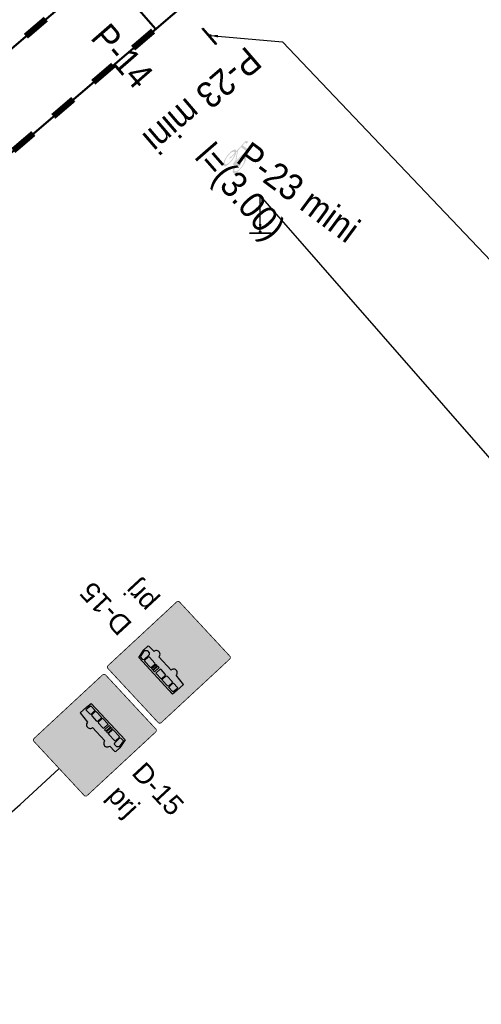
# Model space of a CAD drawing. Header units: metres. Extents: x 7429190 to 7432183, y 5709621 to 5711878.
# Tile 10 of 21: x 7429625 to 7429643, y 5709923 to 5709960. Entities that reach past the tile are written whole.
import ezdxf
from ezdxf.enums import TextEntityAlignment as Align

# ---------------------------------------------------------------- set-up
doc = ezdxf.new("R2010")
doc.units = ezdxf.units.M
doc.layers.add('_Brudnopis', color=22, linetype='Continuous', lineweight=50, plot=False)
for name, color, linetype in [('gaPionowe', 7, 'Continuous'), ('zzz.gaHSDlugosc', 7, 'Continuous'), ('zzz.gaHSDodTekst', 7, 'Continuous'), ('zzz.gaHSDomyslna', 7, 'Continuous'), ('zzz.gaHSKilometraz', 7, 'Continuous'), ('zzz.gaHSNazwa', 7, 'Continuous'), ('zzz.gaHSOpis', 7, 'Continuous'), ('zzz.gaHSStan', 7, 'Continuous'), ('zzz.gaHSTrasa', 7, 'Continuous'), ('zzz.gaVSDodTekst', 7, 'Continuous'), ('zzz.gaVSDomyslna', 7, 'Continuous'), ('zzz.gaVSNazwa', 7, 'Continuous'), ('zzz.gaVSStan', 7, 'Continuous'), ('zzz.gaVSWielkość', 7, 'Continuous')]:
    doc.layers.add(name, color=color, linetype=linetype)
doc.layers.add('gaPoziome', color=7, linetype='Continuous', lineweight=30)
doc.styles.add('GA-ATR-TEXT', font='arial.ttf', dxfattribs={"width": 0.9})
doc.styles.add('GA4-HS-TEXT', font='arial.ttf', dxfattribs={"width": 0.9})
doc.styles.get("Standard").update_dxf_attribs({"font": 'simplex.shx'})
doc.dimstyles.new('GA-LEADER', dxfattribs={"dimtxt": 1, "dimasz": 1, "dimexe": 1, "dimexo": 1, "dimgap": 1, "dimtad": 1, "dimtxsty": 'Standard', "dimcen": 1, "dimadec": 0, "dimazin": 0, "dimtfac": 1, "dimtmove": 0, "dimatfit": 3, "dimfxl": 1, "dimarcsym": 0})

# ---------------------------------------------------------------- blocks, each defined once
blk = doc.blocks.new('*U55')
at = {"layer": 'zzz.gaHSDomyslna', "color": 140}
for points in [[(42.545, 36.413, 0.24, 0.24, 0), (43.305, 37.063, 0.24, 0.24, 0)], [(41.026, 35.112, 0.24, 0.24, 0), (41.786, 35.763, 0.24, 0.24, 0)], [(39.506, 33.812, 0.24, 0.24, 0), (40.266, 34.462, 0.24, 0.24, 0)], [(37.987, 32.512, 0.24, 0.24, 0), (38.747, 33.162, 0.24, 0.24, 0)]]:
    blk.add_lwpolyline(points, format="xyseb", dxfattribs=at)
blk = doc.blocks.new('z.ga4.HSL-desc')
at = {"layer": 'zzz.gaHSDlugosc', "style": 'GA4-HS-TEXT', "width": 0.9}
blk.add_attdef('LENGTH', (6.026, 0.4), '', height=1, dxfattribs=at)
at = {"layer": 'zzz.gaHSDodTekst', "style": 'GA4-HS-TEXT', "width": 0.9, "flags": 1}
blk.add_attdef('ADDTEXT', (0, -2.744), '', height=1, dxfattribs=at)
at = {"layer": 'zzz.gaHSKilometraz', "style": 'GA4-HS-TEXT', "width": 0.9, "flags": 1}
for tag, p in [('POSITION', (0, -5.695)), ('ID', (0, -7.125))]:
    blk.add_attdef(tag, p, '', height=1, dxfattribs=at)
at = {"layer": 'zzz.gaHSNazwa', "style": 'GA4-HS-TEXT', "width": 0.9}
blk.add_attdef('NAME', (0, 0.4), '', height=1, dxfattribs=at)
at = {"layer": 'zzz.gaHSStan', "style": 'GA4-HS-TEXT', "width": 0.9}
blk.add_attdef('STATE', (0, -1.356), '', height=1, dxfattribs=at)
at = {"layer": 'zzz.gaHSTrasa', "style": 'GA4-HS-TEXT', "width": 0.9, "flags": 1}
blk.add_attdef('ROUTE', (0, -4.27), '', height=1, dxfattribs=at)
blk = doc.blocks.new('gaHSPos')
at = {"color": 0, "linetype": 'Continuous', "lineweight": 0}
blk.add_point((0, 0), dxfattribs=at)
blk = doc.blocks.new('*U66')
at = {"layer": 'zzz.gaHSDomyslna', "color": 140}
for points in [[(7.597, 6.502, 0.24, 0.24, 0), (8.357, 7.153, 0.24, 0.24, 0)], [(6.078, 5.202, 0.24, 0.24, 0), (6.838, 5.852, 0.24, 0.24, 0)], [(4.558, 3.901, 0.24, 0.24, 0), (5.318, 4.552, 0.24, 0.24, 0)], [(3.039, 2.601, 0.24, 0.24, 0), (3.799, 3.251, 0.24, 0.24, 0)], [(1.519, 1.3, 0.24, 0.24, 0), (2.279, 1.951, 0.24, 0.24, 0)], [(0, 0, 0.24, 0.24, 0), (0.76, 0.65, 0.24, 0.24, 0)]]:
    blk.add_lwpolyline(points, format="xyseb", dxfattribs=at)
at = {"color": 140}
for p in [(9.041, 7.738), (0, 0)]:
    blk.add_blockref('gaHSPos', p, dxfattribs=at)
blk = doc.blocks.new('z.ga4.HSS-desc')
at = {"layer": 'zzz.gaHSDodTekst', "style": 'GA4-HS-TEXT', "width": 0.9, "flags": 1}
blk.add_attdef('ADDTEXT', (0, -2.744), '', height=1, dxfattribs=at)
at = {"layer": 'zzz.gaHSKilometraz', "style": 'GA4-HS-TEXT', "width": 0.9, "flags": 1}
for tag, p in [('POSITION', (0, -5.695)), ('ID', (0, -7.125))]:
    blk.add_attdef(tag, p, '', height=1, dxfattribs=at)
at = {"layer": 'zzz.gaHSNazwa', "style": 'GA4-HS-TEXT', "width": 0.9}
blk.add_attdef('NAME', (0, 0.4), '', height=1, dxfattribs=at)
at = {"layer": 'zzz.gaHSStan', "style": 'GA4-HS-TEXT', "width": 0.9}
blk.add_attdef('STATE', (0, -1.356), '', height=1, dxfattribs=at)
at = {"layer": 'zzz.gaHSTrasa', "style": 'GA4-HS-TEXT', "width": 0.9, "flags": 1}
blk.add_attdef('ROUTE', (0, -4.27), '', height=1, dxfattribs=at)
blk = doc.blocks.new('*U77')
at = {"linetype": 'Continuous', "lineweight": 0}
h = blk.add_hatch(color=0, dxfattribs=at)
edge = h.paths.add_edge_path()
edge.add_ellipse((-0.228, 0.39), major_axis=(0, 0.39), ratio=0.333333, start_angle=339.1791, end_angle=685.9352)
edge.add_line((-0.155, 0.713), (-0.151, 0.752))
edge.add_line((-0.151, 0.752), (0.003, 0.445))
edge.add_arc((-0.011, 0.437), 0.016, 0, 26.5651, ccw=False)
edge.add_line((0.005, 0.437), (0.005, 0.276))
edge.add_arc((0.021, 0.276), 0.016, 180, 270)
edge.add_line((0.021, 0.26), (0.049, 0.26))
edge.add_arc((0.049, 0.276), 0.016, 270, 290.3551)
edge.add_line((0.055, 0.261), (0.103, 0.279))
edge.add_ellipse((0.227, 0.39), major_axis=(0, 0.39), ratio=0.333333, start_angle=106.5707, end_angle=378.3144)
edge.add_line((0.187, 0.76), (0.14, 0.987))
edge.add_line((0.14, 0.987), (0.163, 1.147))
edge.add_line((0.163, 1.147), (0.167, 1.147))
edge.add_line((0.167, 1.147), (0.176, 1.175))
edge.add_line((0.176, 1.175), (0.176, 1.211))
edge.add_line((0.176, 1.211), (0.093, 1.211))
edge.add_line((0.093, 1.211), (0.089, 1.175))
edge.add_line((0.089, 1.175), (0.132, 1.147))
edge.add_line((0.132, 1.147), (0.12, 1.067))
edge.add_line((0.12, 1.067), (-0.117, 1.067))
edge.add_line((-0.117, 1.067), (-0.103, 1.191))
edge.add_spline(control_points=[(-0.103, 1.191), (-0.102, 1.195), (-0.095, 1.208), (-0.078, 1.21), (-0.065, 1.211)], knot_values=[0, 0, 0, 0, 0.02025, 0.071822, 0.071822, 0.071822, 0.071822], degree=3, periodic=0)
edge.add_line((-0.065, 1.211), (-0.033, 1.211))
edge.add_line((-0.033, 1.211), (-0.033, 1.3))
edge.add_line((-0.033, 1.3), (-0.085, 1.3))
edge.add_spline(control_points=[(-0.085, 1.3), (-0.091, 1.299), (-0.097, 1.296), (-0.102, 1.293)], knot_values=[0.067484, 0.067484, 0.067484, 0.067484, 0.093736, 0.093736, 0.093736, 0.093736], degree=3, periodic=0)
edge.add_arc((-0.075, 1.247), 0.0531, 120.1379, 168.8933)
edge.add_line((-0.127, 1.257), (-0.181, 0.755))
h.paths.add_polyline_path([(-0.127, 0.975), (0.107, 0.975), (0.032, 0.455), (-0.144, 0.809)], flags=16)
edge = h.paths.add_edge_path(flags=16)
edge.add_ellipse((-0.228, 0.39), major_axis=(0, -0.292), ratio=0.350072, start_angle=159.1526, end_angle=502.0815, ccw=False)
edge.add_line((-0.191, 0.663), (-0.211, 0.477))
edge.add_arc((-0.219, 0.478), 0.00832, 322.797, 353.8856, ccw=False)
edge.add_line((-0.213, 0.473), (-0.234, 0.446))
edge.add_arc((-0.215, 0.431), 0.0237, 142.797, 180)
edge.add_line((-0.238, 0.431), (-0.238, 0.371))
edge.add_arc((-0.23, 0.371), 0.00832, 180, 270)
edge.add_line((-0.23, 0.363), (-0.225, 0.363))
edge.add_arc((-0.225, 0.371), 0.00832, 270, 333.0195)
edge.add_spline(control_points=[(-0.217, 0.367), (-0.21, 0.383), (-0.195, 0.411), (-0.184, 0.442), (-0.182, 0.457), (-0.182, 0.458)], knot_values=[0.007888, 0.007888, 0.007888, 0.007888, 0.089431, 0.152858, 0.158023, 0.158023, 0.158023, 0.158023], degree=3, periodic=0)
edge.add_line((-0.182, 0.458), (-0.165, 0.621))
edge = h.paths.add_edge_path(flags=16)
edge.add_line((0.127, 0.896), (0.162, 0.727))
edge.add_ellipse((0.227, 0.39), major_axis=(0, 0.39), ratio=0.333333, start_angle=390.3444, end_angle=440.4059)
edge.add_line((0.099, 0.455), (0.064, 0.455))
edge.add_line((0.064, 0.455), (0.127, 0.896))
edge = h.paths.add_edge_path(flags=16)
edge.add_ellipse((0.227, 0.39), major_axis=(0, -0.292), ratio=0.350072, start_angle=290.1309, end_angle=617.1604, ccw=False)
edge.add_line((0.131, 0.289), (0.227, 0.325))
edge.add_arc((0.181, 0.387), 0.0774, 307.1318, 362.4334)
edge.add_line((0.258, 0.39), (0.258, 0.439))
edge.add_arc((0.242, 0.439), 0.016, 0, 90)
edge.add_line((0.242, 0.455), (0.128, 0.455))
blk = doc.blocks.new('gaVSPos')
blk.add_point((0, 0))
blk = doc.blocks.new('gaVSTVcolumn0')
at = {"color": 0, "linetype": 'ByBlock', "lineweight": -2}
for p, q in [((-400, -30), (400, -30)), ((-400, -60), (-400, -30)), ((400, -60), (-400, -60)), ((400, -30), (400, -60))]:
    blk.add_line(p, q, dxfattribs=at)
blk.add_circle((0, 0), 30, dxfattribs=at)
blk = doc.blocks.new('gaVScolumn0')
at = {"color": 0, "linetype": 'ByBlock', "lineweight": -2}
blk.add_line((0, 0), (0, 400), dxfattribs=at)
at = {"color": 7, "style": 'GA-ATR-TEXT', "width": 0.9}
blk.add_attdef('X2', text='', height=150, dxfattribs=at).set_placement((-50, 0), align=Align.BOTTOM_RIGHT)
blk = doc.blocks.new('*U120')
at = {"layer": 'zzz.gaVSDomyslna', "lineweight": 0}
blk.add_hatch(color=180, dxfattribs=at).paths.add_polyline_path([(294, 730, 0.414214), (280, 744), (-280, 744, 0.414214), (-294, 730), (-294, 20, 0.414214), (-280, 6), (280, 6, 0.414214), (294, 20)])
blk = doc.blocks.new('*U121')
at = {"layer": 'zzz.gaVSDomyslna', "color": 7, "lineweight": 0, "true_color": 0xffffff, "const_width": 6}
blk.add_lwpolyline([(280, 3), (-280, 3, -0.414214), (-297, 20), (-297, 730, -0.414214), (-280, 747), (280, 747, -0.414214), (297, 730), (297, 20, -0.414214), (280, 3, -1)], format="xyb", dxfattribs=at)
blk = doc.blocks.new('*U122')
at = {"layer": 'zzz.gaVSDomyslna', "lineweight": 0, "true_color": 0xffffff}
blk.add_hatch(color=7, dxfattribs=at).paths.add_polyline_path([(220, 440), (-220, 440), (-220, 0), (220, 0)])
blk = doc.blocks.new('*U123')
at = {"layer": 'zzz.gaVSDomyslna', "linetype": 'ByBlock', "lineweight": -2, "true_color": 0x000000}
h = blk.add_hatch(color=18, dxfattribs=at)
h.paths.add_polyline_path([(290, 110), (265, 210), (-286.25, 210), (-290, 150), (-290, 50), (-160, 40, 1), (-80, 40), (120, 40, 1), (200, 40), (276.25, 40), (290, 50)])
h.paths.add_polyline_path([(30, 120), (30, 190), (50, 190), (50, 120)], flags=16)
h.paths.add_polyline_path([(0, 120), (-70, 120), (-80, 125), (-80, 185), (-70, 190), (0, 190), (10, 185), (10, 125)], flags=16)
h.paths.add_polyline_path([(60, 120), (60, 190), (80, 190), (80, 120)], flags=16)
h.paths.add_polyline_path([(90, 125), (90, 185), (100, 190), (190, 190), (200, 185), (200, 125), (190, 120), (100, 120)], flags=16)
h.paths.add_polyline_path([(-90, 125), (-100, 120), (-180, 120), (-190, 125), (-190, 185), (-180, 190), (-100, 190), (-90, 185)], flags=16)
h.paths.add_polyline_path([(210, 100), (210, 185), (220, 190), (259.692, 190), (279.685, 110.03), (260, 90), (220, 90)], flags=16)
h.paths.add_polyline_path([(-200, 125), (-205, 120), (-270, 120), (-275, 125), (-270.135, 185), (-264.713, 190), (-205, 190), (-200, 185)], flags=16)
at = {"layer": 'zzz.gaVSDomyslna', "color": 18, "linetype": 'ByBlock', "lineweight": -2, "true_color": 0x000000}
for p, q in [((-290, 150), (-286.25, 210)), ((-290, 50), (-290, 150)), ((-286.25, 210), (265, 210)), ((-270.135, 185), (-275, 125)), ((-270, 120), (-275, 125)), ((-270.135, 185), (-264.713, 190)), ((-270, 120), (-205, 120)), ((-268.108, 210), (-263.108, 210)), ((-264.713, 190), (-205, 190)), ((-205, 190), (-200, 185)), ((-200, 125), (-205, 120)), ((-200, 125), (-200, 185)), ((-190, 185), (-180, 190)), ((-190, 125), (-190, 185)), ((-190, 125), (-180, 120)), ((-180, 190), (-100, 190)), ((-180, 120), (-100, 120)), ((-100, 190), (-90, 185)), ((-90, 125), (-100, 120)), ((-90, 125), (-90, 185)), ((-70, 190), (-80, 185)), ((-80, 185), (-80, 125)), ((-80, 125), (-70, 120)), ((-70, 190), (0, 190)), ((-70, 120), (0, 120)), ((0, 190), (10, 185)), ((0, 120), (10, 125)), ((10, 125), (10, 185)), ((30, 190), (50, 190)), ((30, 120), (30, 190)), ((30, 120), (50, 120)), ((50, 120), (50, 190)), ((60, 190), (80, 190)), ((60, 120), (60, 190)), ((60, 120), (80, 120)), ((80, 190), (80, 120)), ((100, 190), (90, 185)), ((90, 125), (90, 185)), ((90, 125), (100, 120)), ((100, 190), (190, 190)), ((100, 120), (190, 120)), ((200, 185), (190, 190)), ((190, 120), (200, 125)), ((200, 185), (200, 125)), ((210, 185), (220, 190)), ((210, 100), (210, 185)), ((220, 190), (259.692, 190)), ((259.692, 190), (279.685, 110.03)), ((279.685, 110.03), (260, 90)), ((265, 210), (290, 110)), ((290, 50), (290, 110)), ((-290, 50), (-160, 40)), ((-80, 40), (120, 40)), ((200, 40), (276.25, 40)), ((210, 100), (220, 90)), ((260, 90), (220, 90)), ((276.25, 40), (290, 50))]:
    blk.add_line(p, q, dxfattribs=at)
for centre in [(-120, 40), (160, 40)]:
    blk.add_arc(centre, 40, 179.999848, 0, dxfattribs=at)
blk = doc.blocks.new('*U125')
at = {"layer": 'zzz.gaVSDomyslna', "color": 7, "true_color": 0xffffff}
for name, p in [('*U121', (0, 0)), ('*U122', (0, 230))]:
    blk.add_blockref(name, p, dxfattribs=at)
at = {"layer": 'zzz.gaVSDomyslna', "color": 180}
blk.add_blockref('*U120', (0, 0), dxfattribs=at)
at = {"layer": 'zzz.gaVSDomyslna', "color": 18, "true_color": 0x000000, "xscale": 0.6875, "yscale": 0.6875}
blk.add_blockref('*U123', (0, 374.375), dxfattribs=at)
blk = doc.blocks.new('*U119')
at = {"layer": 'zzz.gaVSDomyslna'}
blk.add_blockref('*U125', (0, 0), dxfattribs=at)
at = {"layer": 'zzz.gaVSDodTekst', "flags": 1}
blk.add_attdef('Addtext', text='', height=1, dxfattribs=at).set_placement((0, 0), align=Align.MIDDLE_LEFT)
at = {"layer": 'zzz.gaVSDomyslna', "flags": 1}
for tag in ['Width', 'Height', 'Position', 'Route', 'ItemNo', 'ID']:
    blk.add_attdef(tag, text='', height=1, dxfattribs=at).set_placement((0, 0), align=Align.MIDDLE_LEFT)
at = {"layer": 'zzz.gaVSNazwa', "style": 'GA-ATR-TEXT'}
blk.add_attdef('Name', text='', height=150, dxfattribs=at).set_placement((400, 450), align=Align.MIDDLE_LEFT)
at = {"layer": 'zzz.gaVSStan', "style": 'GA-ATR-TEXT'}
blk.add_attdef('State', text='', height=150, dxfattribs=at).set_placement((400, 195), align=Align.MIDDLE_LEFT)
at = {"layer": 'zzz.gaVSWielkość', "flags": 1}
blk.add_attdef('Size', text='', height=1, dxfattribs=at).set_placement((0, 0), align=Align.MIDDLE_LEFT)
blk = doc.blocks.new('*U127')
at = {"layer": 'zzz.gaVSDomyslna', "lineweight": 0}
blk.add_hatch(color=180, dxfattribs=at).paths.add_polyline_path([(294, 730, 0.414214), (280, 744), (-280, 744, 0.414214), (-294, 730), (-294, 20, 0.414214), (-280, 6), (280, 6, 0.414214), (294, 20)])
blk = doc.blocks.new('*U128')
at = {"layer": 'zzz.gaVSDomyslna', "color": 7, "lineweight": 0, "true_color": 0xffffff, "const_width": 6}
blk.add_lwpolyline([(280, 3), (-280, 3, -0.414214), (-297, 20), (-297, 730, -0.414214), (-280, 747), (280, 747, -0.414214), (297, 730), (297, 20, -0.414214), (280, 3, -1)], format="xyb", dxfattribs=at)
blk = doc.blocks.new('*U129')
at = {"layer": 'zzz.gaVSDomyslna', "lineweight": 0, "true_color": 0xffffff}
blk.add_hatch(color=7, dxfattribs=at).paths.add_polyline_path([(220, 440), (-220, 440), (-220, 0), (220, 0)])
blk = doc.blocks.new('*U130')
at = {"layer": 'zzz.gaVSDomyslna', "linetype": 'ByBlock', "lineweight": -2, "true_color": 0x000000}
h = blk.add_hatch(color=18, dxfattribs=at)
h.paths.add_polyline_path([(290, 110), (265, 210), (-286.25, 210), (-290, 150), (-290, 50), (-160, 40, 1), (-80, 40), (120, 40, 1), (200, 40), (276.25, 40), (290, 50)])
h.paths.add_polyline_path([(30, 120), (30, 190), (50, 190), (50, 120)], flags=16)
h.paths.add_polyline_path([(0, 120), (-70, 120), (-80, 125), (-80, 185), (-70, 190), (0, 190), (10, 185), (10, 125)], flags=16)
h.paths.add_polyline_path([(60, 120), (60, 190), (80, 190), (80, 120)], flags=16)
h.paths.add_polyline_path([(90, 125), (90, 185), (100, 190), (190, 190), (200, 185), (200, 125), (190, 120), (100, 120)], flags=16)
h.paths.add_polyline_path([(-90, 125), (-100, 120), (-180, 120), (-190, 125), (-190, 185), (-180, 190), (-100, 190), (-90, 185)], flags=16)
h.paths.add_polyline_path([(210, 100), (210, 185), (220, 190), (259.692, 190), (279.685, 110.03), (260, 90), (220, 90)], flags=16)
h.paths.add_polyline_path([(-200, 125), (-205, 120), (-270, 120), (-275, 125), (-270.135, 185), (-264.713, 190), (-205, 190), (-200, 185)], flags=16)
at = {"layer": 'zzz.gaVSDomyslna', "color": 18, "linetype": 'ByBlock', "lineweight": -2, "true_color": 0x000000}
for p, q in [((-290, 150), (-286.25, 210)), ((-290, 50), (-290, 150)), ((-286.25, 210), (265, 210)), ((-270.135, 185), (-275, 125)), ((-270, 120), (-275, 125)), ((-270.135, 185), (-264.713, 190)), ((-270, 120), (-205, 120)), ((-268.108, 210), (-263.108, 210)), ((-264.713, 190), (-205, 190)), ((-205, 190), (-200, 185)), ((-200, 125), (-205, 120)), ((-200, 125), (-200, 185)), ((-190, 185), (-180, 190)), ((-190, 125), (-190, 185)), ((-190, 125), (-180, 120)), ((-180, 190), (-100, 190)), ((-180, 120), (-100, 120)), ((-100, 190), (-90, 185)), ((-90, 125), (-100, 120)), ((-90, 125), (-90, 185)), ((-70, 190), (-80, 185)), ((-80, 185), (-80, 125)), ((-80, 125), (-70, 120)), ((-70, 190), (0, 190)), ((-70, 120), (0, 120)), ((0, 190), (10, 185)), ((0, 120), (10, 125)), ((10, 125), (10, 185)), ((30, 190), (50, 190)), ((30, 120), (30, 190)), ((30, 120), (50, 120)), ((50, 120), (50, 190)), ((60, 190), (80, 190)), ((60, 120), (60, 190)), ((60, 120), (80, 120)), ((80, 190), (80, 120)), ((100, 190), (90, 185)), ((90, 125), (90, 185)), ((90, 125), (100, 120)), ((100, 190), (190, 190)), ((100, 120), (190, 120)), ((200, 185), (190, 190)), ((190, 120), (200, 125)), ((200, 185), (200, 125)), ((210, 185), (220, 190)), ((210, 100), (210, 185)), ((220, 190), (259.692, 190)), ((259.692, 190), (279.685, 110.03)), ((279.685, 110.03), (260, 90)), ((265, 210), (290, 110)), ((290, 50), (290, 110)), ((-290, 50), (-160, 40)), ((-80, 40), (120, 40)), ((200, 40), (276.25, 40)), ((210, 100), (220, 90)), ((260, 90), (220, 90)), ((276.25, 40), (290, 50))]:
    blk.add_line(p, q, dxfattribs=at)
for centre in [(-120, 40), (160, 40)]:
    blk.add_arc(centre, 40, 179.999848, 0, dxfattribs=at)
blk = doc.blocks.new('*U132')
at = {"layer": 'zzz.gaVSDomyslna', "color": 7, "true_color": 0xffffff}
for name, p in [('*U128', (0, 0)), ('*U129', (0, 230))]:
    blk.add_blockref(name, p, dxfattribs=at)
at = {"layer": 'zzz.gaVSDomyslna', "color": 180}
blk.add_blockref('*U127', (0, 0), dxfattribs=at)
at = {"layer": 'zzz.gaVSDomyslna', "color": 18, "true_color": 0x000000, "xscale": 0.6875, "yscale": 0.6875}
blk.add_blockref('*U130', (0, 374.375), dxfattribs=at)
blk = doc.blocks.new('*U126')
at = {"layer": 'zzz.gaVSDomyslna'}
blk.add_blockref('*U132', (0, 0), dxfattribs=at)
at = {"layer": 'zzz.gaVSDodTekst', "flags": 1}
blk.add_attdef('Addtext', text='', height=1, dxfattribs=at).set_placement((0, 0), align=Align.MIDDLE_LEFT)
at = {"layer": 'zzz.gaVSDomyslna', "flags": 1}
for tag in ['Width', 'Height', 'Position', 'Route', 'ItemNo', 'ID']:
    blk.add_attdef(tag, text='', height=1, dxfattribs=at).set_placement((0, 0), align=Align.MIDDLE_LEFT)
at = {"layer": 'zzz.gaVSNazwa', "style": 'GA-ATR-TEXT'}
blk.add_attdef('Name', text='', height=150, dxfattribs=at).set_placement((400, 450), align=Align.MIDDLE_LEFT)
at = {"layer": 'zzz.gaVSStan', "style": 'GA-ATR-TEXT'}
blk.add_attdef('State', text='', height=150, dxfattribs=at).set_placement((400, 195), align=Align.MIDDLE_LEFT)
at = {"layer": 'zzz.gaVSWielkość', "flags": 1}
blk.add_attdef('Size', text='', height=1, dxfattribs=at).set_placement((0, 0), align=Align.MIDDLE_LEFT)

msp = doc.modelspace()

# ---------------------------------------------------------------- linework, layer by layer
at = {"layer": '_Brudnopis'}
for points in [[(7429619.114, 5709954.357), (7429628.155, 5709962.095)], [(7429586.73, 5709922.692), (7429631.646, 5709961.134)]]:
    msp.add_lwpolyline(points, dxfattribs=at)
at = {"layer": '_Brudnopis', "flags": 128}
msp.add_lwpolyline([(7429628.167, 5709962.081), (7429630.127, 5709959.833)], dxfattribs=at)

# ---------------------------------------------------------------- block references
at = {"layer": 'gaPionowe'}
for name, p, xscale, yscale, rotation in [('gaVSTVcolumn0', (7429632.206, 5709959.585), 0.001, 0.001, 310.8901042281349), ('gaVScolumn0', (7429624.979, 5709930.303), 0.005, 0.005, 312.8751731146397)]:
    msp.add_blockref(name, p, dxfattribs=dict(at, xscale=xscale, yscale=yscale, rotation=rotation))
at = {"layer": 'gaPionowe', "rotation": 310.8901042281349}
msp.add_blockref('gaVSPos', (7429632.206, 5709959.585), dxfattribs=at)
at = {"layer": 'gaPionowe', "xscale": 0.001, "yscale": 0.001}
msp.add_blockref('gaVSTVcolumn0', (7429634.11, 5709952.105), dxfattribs=at)
at = {"layer": 'gaPionowe'}
msp.add_blockref('gaVSPos', (7429634.11, 5709952.105), dxfattribs=at)
at = {"layer": 'gaPionowe', "xscale": 0.005, "yscale": 0.005}
for name, p, rotation in [('*U126', (7429632.01, 5709936.991), 132.8751731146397), ('*U119', (7429626.445, 5709931.664), 312.87496265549)]:
    msp.add_blockref(name, p, dxfattribs=dict(at, rotation=rotation)).add_auto_attribs({'Name': 'D-15', 'State': 'prj'})
at = {"layer": 'gaPoziome'}
for name, p in [('*U66', (7429619.114, 5709954.357)), ('*U55', (7429586.73, 5709922.692))]:
    msp.add_blockref(name, p, dxfattribs=at)
at = {"layer": 'gaPoziome', "color": 140, "rotation": 323.5340135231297}
msp.add_blockref('*U77', (7429632.903, 5709954.472), dxfattribs=at)
at = {"layer": 'zzz.gaHSOpis'}
for name, p, rotation, values in [('z.ga4.HSL-desc', (7429627.313, 5709959.217), 311.0822814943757, {'LENGTH': 'l=(3.00)', 'NAME': 'P-14'}), ('z.ga4.HSS-desc', (7429632.903, 5709954.472), 323.5340135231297, {'NAME': 'P-23 mini'})]:
    msp.add_blockref(name, p, dxfattribs=dict(at, rotation=rotation)).add_auto_attribs(values)
ref = msp.add_blockref('z.ga4.HSS-desc', (7429632.59, 5709960.662), dxfattribs=dict(at, rotation=220.5491976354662))
ref.add_attrib('NAME', 'P-23 mini', (7429633.597, 5709959.216), dxfattribs={"layer": 'zzz.gaHSNazwa', "height": 1, "rotation": 220.5492, "style": 'GA4-HS-TEXT', "oblique": 360, "width": 0.9})

# ---------------------------------------------------------------- leaders
at = {"layer": 'gaPionowe'}
for points in [[(7429632.206, 5709959.585), (7429634.963, 5709959.338), (7429649.005, 5709944.558)], [(7429634.11, 5709952.105), (7429634.11, 5709953.484), (7429646.55, 5709939.226)], [(7429616.749, 5709939.368), (7429624.555, 5709929.933), (7429624.979, 5709930.303)]]:
    msp.add_leader(points, dimstyle='GA-LEADER', override={"dimasz": 0.3}, dxfattribs=at)

doc.saveas('drawing.dxf')
